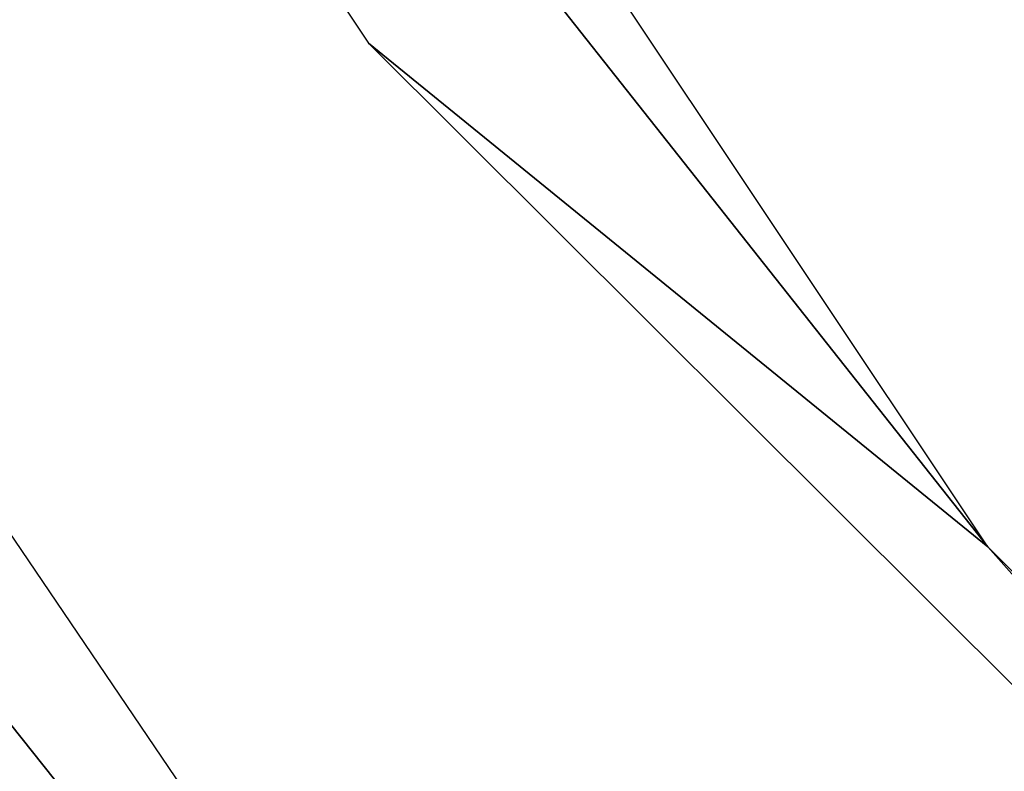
# Model space of a CAD drawing. Header units: millimetres. Extents: x 0 to 146, y 0 to 186.
# Tile 53 of 256: x 59.985 to 61.078, y 9.525 to 10.359. Entities that reach past the tile are written whole.
import ezdxf

# ---------------------------------------------------------------- set-up
doc = ezdxf.new("R2010")
doc.units = ezdxf.units.MM
doc.header["$LTSCALE"] = 25.4
doc.layers.get('0').update_dxf_attribs({"true_color": 0xff5454})

# ---------------------------------------------------------------- blocks, each defined once
blk = doc.blocks.new('PROFILE-IRIS-LED-12W-9000-9001-9002-9003.STL#2')
at = {"color": 18, "true_color": 0x000000}
mesh = blk.add_polyface(dxfattribs=at)
corners = [(89.7706, 17.7515, 182.511), (35.9369, 101.778, 138.6005), (33.1465, 98.6705, 136.3321)]
mesh.append_faces([[corners[k] for k in face] for face in [(0, 1, 2)]], dxfattribs={"color": 18})
mesh = blk.add_polyface(dxfattribs=at)
corners = [(89.7706, 17.7515, 182.511), (33.1465, 98.6705, 136.3321), (88.4468, 16.1978, 181.289)]
mesh.append_faces([[corners[k] for k in face] for face in [(0, 1, 2)]], dxfattribs={"color": 18})
mesh = blk.add_polyface(dxfattribs=at)
corners = [(90.7814, 22.0565, 175.3703), (90.0437, 18.7683, 174.4565), (89.1626, 20.0824, 173.7401), (91.6625, 20.7424, 176.0866)]
mesh.append_faces([[corners[k] for k in face] for face in [(0, 1, 2), (1, 0, 3)]], dxfattribs={"vtx0": -1, "color": 18})
mesh = blk.add_polyface(dxfattribs=at)
corners = [(90.8031, 20.7424, 177.1437), (89.8307, 17.7029, 176.0484), (89.1435, 18.7279, 175.4896), (91.4904, 19.7174, 177.7025)]
mesh.append_faces([[corners[k] for k in face] for face in [(0, 1, 2), (1, 0, 3)]], dxfattribs={"vtx0": -1, "color": 18})
mesh = blk.add_polyface(dxfattribs=at)
corners = [(87.8211, 16.7605, 173.5072), (89.8307, 17.7029, 176.0484), (88.5084, 15.7355, 174.0659), (89.1435, 18.7279, 175.4896)]
mesh.append_faces([[corners[k] for k in face] for face in [(0, 1, 2), (1, 0, 3)]], dxfattribs={"vtx0": -1, "color": 18})
mesh = blk.add_polyface(dxfattribs=at)
corners = [(87.6537, 15.6015, 174.8714), (89.7118, 16.6234, 177.4599), (88.3329, 14.5887, 175.4236), (89.0327, 17.6362, 176.9078)]
mesh.append_faces([[corners[k] for k in face] for face in [(0, 1, 2), (1, 0, 3)]], dxfattribs={"vtx0": -1, "color": 18})

msp = doc.modelspace()

# ---------------------------------------------------------------- block references
at = {"color": 0, "extrusion": (0, -1, -3.33067e-16)}
msp.add_blockref('PROFILE-IRIS-LED-12W-9000-9001-9002-9003.STL#2', (-28.7712, -1.424, -185.8223), dxfattribs=at)

doc.saveas('drawing.dxf')
